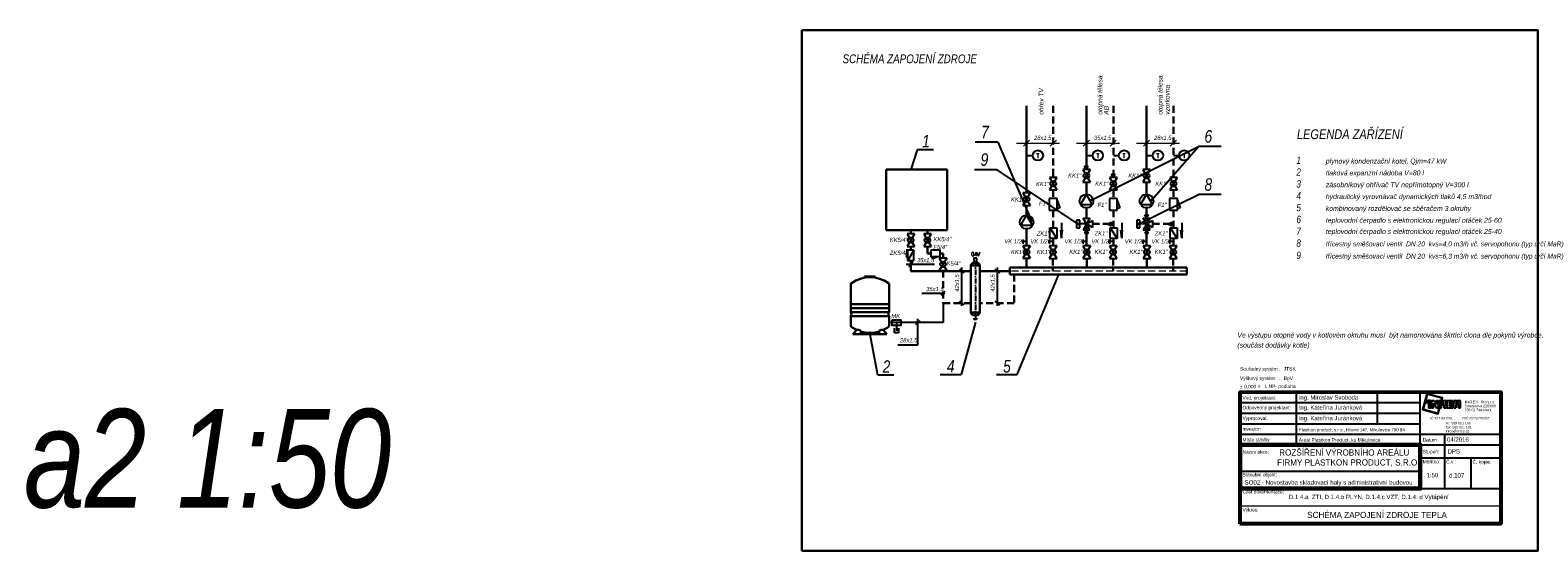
# Model space of a CAD drawing. Header units: millimetres. Extents: x 6435372 to 7248404, y 1559872 to 1886246.
# Tile 50 of 208: x 6677079 to 6720103, y 1755725 to 1770575. Entities that reach past the tile are written whole.
import ezdxf
from ezdxf.enums import TextEntityAlignment as Align

# ---------------------------------------------------------------- set-up
doc = ezdxf.new("R2010")
doc.units = ezdxf.units.MM
for name, pattern in [('ACAD_ISO04W100', [30, 24, -3, 0, -3]), ('CONTINUA', [0]), ('DASHEDX2', [1.5, 1, -0.5]), ('I-¬ERCHOVANµ', [250, 150, -50, 0, -50])]:
    doc.linetypes.add(name, pattern=pattern)
for name, color, linetype in [('IN_RAZITKO', 7, 'Continuous'), ('SCHEMA', 7, 'Continuous'), ('UT-popis', 7, 'Continuous'), ('UT-schema', 7, 'Continuous'), ('UT_popis', 7, 'Continuous')]:
    doc.layers.add(name, color=color, linetype=linetype)
doc.layers.add('plyn_popis', color=7, linetype='Continuous', lineweight=18)
doc.layers.add('UT_potrubí', color=10, linetype='Continuous', lineweight=30)
doc.styles.add('ari-rom-uni', font='arial.ttf')
doc.styles.add('ARIAL', font='arial.ttf')
doc.styles.add('INDRA', font='ariali.ttf')
doc.styles.add('ROMANS', font='ROMANS', dxfattribs={"height": 0.2})

# ---------------------------------------------------------------- blocks, each defined once
blk = doc.blocks.new('INREA RAZÍTKO')
at = {"layer": 'IN_RAZITKO'}
blk.add_hatch(color=256, dxfattribs=at).paths.add_polyline_path([(-3.869, 7.655), (-3.904, 7.527), (-3.878, 7.527), (-3.839, 7.673), (-4.74, 7.912), (-4.978, 7.018), (-4.08, 6.768), (-3.993, 7.115), (-4.019, 7.115), (-4.098, 6.799), (-4.947, 7.035), (-4.722, 7.882)])
h = blk.add_hatch(color=256, dxfattribs=at)
h.paths.add_polyline_path([(-4.687, 7.527), (-4.792, 7.527), (-4.792, 7.423), (-4.687, 7.423)])
h.paths.add_polyline_path([(-4.527, 7.526), (-4.642, 7.526), (-4.642, 7.115), (-4.527, 7.115)])
h.paths.add_polyline_path([(-4.317, 7.527), (-4.468, 7.527), (-4.468, 7.115), (-4.349, 7.115), (-4.349, 7.381), (-4.189, 7.115), (-4.07, 7.115), (-4.07, 7.527), (-4.189, 7.527), (-4.189, 7.315)])
h.paths.add_polyline_path([(-3.913, 7.527), (-4.023, 7.527), (-4.023, 7.115)])
h.paths.add_polyline_path([(-3.708, 7.527), (-3.877, 7.527), (-3.987, 7.115), (-3.894, 7.115), (-3.894, 7.277), (-3.757, 7.277), (-3.757, 7.115), (-3.638, 7.115), (-3.638, 7.257, 0.414214), (-3.708, 7.327, 0.414214), (-3.638, 7.397), (-3.638, 7.457, 0.414214)])
h.paths.add_polyline_path([(-3.757, 7.419), (-3.757, 7.362), (-3.894, 7.362), (-3.894, 7.419)], flags=16)
h.paths.add_polyline_path([(-3.253, 7.527), (-3.588, 7.527), (-3.588, 7.115), (-3.253, 7.115), (-3.253, 7.225), (-3.465, 7.225), (-3.465, 7.287), (-3.253, 7.287), (-3.253, 7.366), (-3.465, 7.366), (-3.465, 7.421), (-3.253, 7.421)])
h.paths.add_polyline_path([(-2.877, 7.527), (-3.131, 7.527, 0.414214), (-3.201, 7.457), (-3.201, 7.115), (-3.081, 7.115), (-3.081, 7.293), (-2.931, 7.293), (-2.931, 7.115), (-2.807, 7.115), (-2.807, 7.457, 0.414214)])
h.paths.add_polyline_path([(-2.931, 7.421), (-2.931, 7.362), (-3.081, 7.362), (-3.081, 7.421)], flags=16)
at = {"layer": 'IN_RAZITKO', "color": 7}
for p, q in [((-12.195, 8.005), (-12.195, 5.005)), ((-7.564, 8.005), (-7.564, 6.205)), ((-5.108, 2.651), (-5.108, 8.005)), ((-15.395, 7.405), (-5.108, 7.405)), ((-15.395, 6.805), (-5.108, 6.805)), ((-15.395, 6.205), (-5.108, 6.205)), ((-15.395, 5.605), (-5.108, 5.605)), ((-5.108, 5.605), (-0.505, 5.605)), ((-3.727, 5.605), (-3.727, 2.505)), ((-5.108, 5.005), (-0.505, 5.005)), ((-15.395, 3.505), (-5.108, 3.505)), ((-5.108, 4.255), (-0.505, 4.255)), ((-2.225, 4.258), (-2.225, 2.505))]:
    blk.add_line(p, q, dxfattribs=at)
at = {"layer": 'IN_RAZITKO'}
for p, q in [((-4.468, 7.527), (-4.317, 7.527)), ((-4.468, 7.527), (-4.468, 7.115)), ((-4.468, 7.115), (-4.349, 7.115)), ((-4.349, 7.115), (-4.349, 7.381)), ((-4.349, 7.381), (-4.189, 7.115)), ((-4.317, 7.527), (-4.189, 7.315)), ((-4.189, 7.315), (-4.189, 7.527)), ((-4.189, 7.527), (-4.07, 7.527)), ((-4.189, 7.115), (-4.07, 7.115)), ((-4.07, 7.115), (-4.07, 7.527)), ((-4.023, 7.115), (-4.023, 7.527)), ((-3.913, 7.527), (-4.023, 7.115)), ((-4.023, 7.527), (-3.913, 7.527)), ((-3.993, 7.115), (-4.019, 7.115)), ((-3.877, 7.527), (-3.987, 7.115)), ((-3.987, 7.115), (-3.894, 7.115)), ((-3.878, 7.527), (-3.904, 7.527)), ((-3.894, 7.362), (-3.894, 7.419)), ((-3.757, 7.419), (-3.894, 7.419)), ((-3.757, 7.362), (-3.894, 7.362)), ((-3.894, 7.115), (-3.894, 7.277)), ((-3.894, 7.277), (-3.757, 7.277)), ((-3.877, 7.527), (-3.708, 7.527)), ((-3.757, 7.362), (-3.757, 7.419)), ((-3.757, 7.277), (-3.757, 7.115)), ((-3.757, 7.115), (-3.638, 7.115)), ((-3.638, 7.397), (-3.638, 7.457)), ((-3.638, 7.257), (-3.638, 7.115)), ((-3.588, 7.527), (-3.588, 7.115)), ((-3.588, 7.527), (-3.253, 7.527)), ((-3.588, 7.115), (-3.253, 7.115)), ((-3.253, 7.421), (-3.465, 7.421)), ((-3.465, 7.421), (-3.465, 7.366)), ((-3.253, 7.366), (-3.465, 7.366)), ((-3.253, 7.287), (-3.465, 7.287)), ((-3.465, 7.287), (-3.465, 7.225)), ((-3.465, 7.225), (-3.253, 7.225)), ((-3.253, 7.527), (-3.253, 7.421)), ((-3.253, 7.421), (-3.253, 7.527)), ((-3.253, 7.366), (-3.253, 7.287)), ((-3.253, 7.225), (-3.253, 7.115)), ((-3.201, 7.115), (-3.201, 7.457)), ((-3.201, 7.115), (-3.081, 7.115)), ((-3.131, 7.527), (-2.877, 7.527)), ((-2.931, 7.421), (-3.081, 7.421)), ((-3.081, 7.421), (-3.081, 7.362)), ((-3.081, 7.362), (-2.931, 7.362)), ((-2.931, 7.293), (-3.081, 7.293)), ((-3.081, 7.293), (-3.081, 7.115)), ((-2.931, 7.362), (-2.931, 7.421)), ((-2.931, 7.115), (-2.931, 7.293)), ((-2.931, 7.115), (-2.807, 7.115)), ((-2.807, 7.115), (-2.807, 7.457)), ((-5.108, 2.505), (-0.505, 2.505))]:
    blk.add_line(p, q, dxfattribs=at)
at = {"layer": 'IN_RAZITKO', "lineweight": 50}
for points in [[(-15.4, 0.5), (-0.5, 0.5), (-0.5, 8.01), (-15.4, 8.01)], [(-15.395, 0.505), (-0.505, 0.505), (-0.505, 8.005), (-15.395, 8.005)]]:
    blk.add_lwpolyline(points, close=True, dxfattribs=at)
at = {"layer": 'IN_RAZITKO'}
for points in [[(-3.878, 7.527), (-3.839, 7.673), (-4.74, 7.912), (-4.978, 7.018), (-4.08, 6.768), (-3.993, 7.115)], [(-3.904, 7.527), (-3.869, 7.655), (-4.722, 7.882), (-4.947, 7.035), (-4.098, 6.799), (-4.019, 7.115)]]:
    blk.add_lwpolyline(points, dxfattribs=at)
for points in [[(-4.792, 7.423), (-4.687, 7.423), (-4.687, 7.527), (-4.792, 7.527)], [(-4.642, 7.115), (-4.527, 7.115), (-4.527, 7.526), (-4.642, 7.526)]]:
    blk.add_lwpolyline(points, close=True, dxfattribs=at)
at = {"layer": 'IN_RAZITKO', "lineweight": 60}
blk.add_lwpolyline([(-15.395, 2.505), (-5.108, 2.505), (-5.108, 5.005), (-15.395, 5.005)], close=True, dxfattribs=at)
at = {"layer": 'IN_RAZITKO', "const_width": 0.075}
blk.add_lwpolyline([(-15.395, 0.505), (-0.505, 0.505), (-0.505, 1.505), (-15.395, 1.505)], close=True, dxfattribs=at)
at = {"layer": 'IN_RAZITKO'}
for centre, start, end in [((-3.708, 7.457), 0, 90), ((-3.708, 7.397), 270, 360), ((-3.708, 7.257), 360, 90), ((-3.131, 7.457), 90, 180), ((-2.877, 7.457), 0, 90)]:
    blk.add_arc(centre, 0.07, start, end, dxfattribs=at)
at = {"layer": 'IN_RAZITKO', "style": 'ARIAL'}
for s, p in [('Souřadný systém :', (-15.4, 9.432)), ('Výškový systém   :', (-15.4, 8.901)), ('± 0,000 =', (-15.4, 8.423))]:
    blk.add_text(s, height=0.2, dxfattribs=at).set_placement(p, align=Align.TOP_LEFT)
at = {"layer": 'IN_RAZITKO', "color": 3, "style": 'ARIAL'}
for s, p in [('JTSK', (-12.9, 9.432)), ('BpV', (-12.9, 8.901))]:
    blk.add_text(s, height=0.2, dxfattribs=at).set_placement(p, align=Align.TOP_LEFT)
at = {"layer": 'IN_RAZITKO', "color": 7, "style": 'ari-rom-uni', "width": 0.9}
for s, p in [('Ved. projektant:', (-15.255, 7.584)), ('Odpovědný projektant:', (-15.255, 7.022)), ('Vypracoval:', (-15.255, 6.422)), ('Investor:', (-15.255, 5.801)), ('Místo stavby:', (-15.255, 5.193)), ('Datum:', (-4.968, 5.182)), ('Název akce:', (-15.255, 4.497)), ('Stupeň:', (-4.968, 4.509)), ('Měřítko:', (-4.968, 3.94)), ('Č.v.:', (-3.627, 3.94)), ('Č. kopie:', (-2.125, 3.927)), ('Stavební objekt:', (-15.255, 3.197)), ('Část dokumentace:', (-15.255, 2.225)), ('Výkres:', (-15.255, 1.196))]:
    blk.add_text(s, height=0.2, dxfattribs=at).set_placement(p)
at = {"layer": 'IN_RAZITKO', "style": 'ari-rom-uni'}
for s, p in [('Smetanova 2263/66', (-2.575, 7.103)), ('785 01 Šternberk', (-2.575, 6.877)), ('                 Pro s.r.o.', (-2.575, 7.329)), ('IČ 267 83 355           DIČ CZ26783355', (-4.556, 6.404)), ('tel: 585 001 160', (-3.657, 6.122)), ('fax: 585 001 161', (-3.657, 5.896)), ('inrea@inrea.cz', (-3.657, 5.67))]:
    blk.add_text(s, height=0.1425, dxfattribs=at).set_placement(p, align=Align.BOTTOM_LEFT)
at = {"layer": 'IN_RAZITKO', "style": 'ari-rom-uni', "width": 1.3}
blk.add_text('INREA', height=0.1425, dxfattribs=at).set_placement((-2.575, 7.331), align=Align.BOTTOM_LEFT)
at = {"layer": 'IN_RAZITKO', "color": 3, "style": 'ARIAL'}
blk.add_attdef('NULA', (-14.012, 8.227), '', height=0.2, dxfattribs=at)
at = {"layer": 'IN_RAZITKO', "style": 'ari-rom-uni', "width": 0.9, "flags": 12}
for tag, p, height in [('VEDOUCÍ-PROJEKTANT', (-12.053, 7.553), 0.25), ('ODPOVĚDNÝ-PROJEKTANT', (-12.053, 6.964), 0.25), ('VYPRACOVAL', (-12.053, 6.363), 0.25), ('INVESTOR', (-12.053, 5.774), 0.2), ('MÍSTO', (-12.053, 5.149), 0.25), ('DATUM', (-3.585, 5.185), 0.25), ('STUPEŇ', (-3.556, 4.468), 0.25)]:
    blk.add_attdef(tag, p, '', height=height, dxfattribs=at)
at = {"layer": 'IN_RAZITKO', "style": 'ari-rom-uni', "flags": 12}
for tag, height, width, p in [('NÁZEV-1', 0.35, 0.95, (-10.252, 4.438)), ('NÁZEV-2', 0.35, 0.95, (-10.252, 3.876)), ('MĚŘ', 0.25, 0.9, (-4.422, 3.031)), ('ČV', 0.25, 0.9, (-3.034, 3.031)), ('VÝKRES', 0.35, 0.95, (-10.299, 0.801))]:
    blk.add_attdef(tag, text='', height=height, dxfattribs=dict(at, width=width)).set_placement(p, align=Align.CENTER)
at = {"layer": 'IN_RAZITKO', "style": 'ari-rom-uni'}
for tag, p in [('OBJEKT', (-11.248, 2.85)), ('DOKUMENTACE', (-11.26, 1.842))]:
    blk.add_attdef(tag, p, '', height=0.25, dxfattribs=at)

msp = doc.modelspace()

# ---------------------------------------------------------------- hatches: boundary and pattern name
at = {"layer": 'UT-schema', "linetype": 'ACAD_ISO04W100', "ltscale": 200}
for points in [[(6707321.6, 1764876.7), (6707222.9, 1765046.7), (6707123.4, 1764876.7)], [(6709037.8, 1764876.7), (6708939.1, 1765046.7), (6708839.6, 1764876.7)]]:
    msp.add_hatch(color=7, dxfattribs=at).paths.add_polyline_path(points)

# ---------------------------------------------------------------- linework, layer by layer
at = {"ltscale": 400}
for p, q in [((6702395.2, 1767165.3), (6702213.7, 1766602.3, 0)), ((6702854.4, 1767165.3), (6702395.2, 1767165.3)), ((6701268.2, 1760737.5), (6701043.2, 1761943.1)), ((6701727.4, 1760737.5), (6701268.2, 1760737.5)), ((6703051.4, 1760749.7), (6703644.3, 1760749.7)), ((6704653.5, 1760749.7), (6705246.4, 1760749.7))]:
    msp.add_line(p, q, dxfattribs=at)
at = {"layer": 'UT-popis', "ltscale": 400}
for p, q in [((6704689.2, 1767380.7), (6705652.7, 1765140.2)), ((6707371.9, 1765739), (6710418.1, 1767259.3)), ((6709089.6, 1765736.4), (6710418.1, 1767259.3)), ((6706982.8, 1765044.4), (6704672.4, 1766596)), ((6708699, 1765044.4), (6710418.1, 1765884.2))]:
    msp.add_line(p, q, dxfattribs=at)
at = {"layer": 'UT-schema', "lineweight": 30, "ltscale": 200}
for p, q in [((6705512.7, 1768415.3), (6705512.7, 1765930.6)), ((6707220.2, 1768415.3), (6707220.2, 1766600.8)), ((6708936.4, 1768415.3), (6708936.4, 1766600.8)), ((6701503.6, 1766602.3, 0), (6701503.6, 1764869.5, 0)), ((6701503.6, 1766602.3, 0), (6703247.8, 1766602.3, 0)), ((6703247.8, 1766602.3, 0), (6703247.8, 1764869.5, 0)), ((6707220.2, 1766243.9), (6707220.2, 1765897.2)), ((6708936.4, 1766243.9), (6708936.4, 1765897.2)), ((6705512.7, 1765573.7), (6705512.7, 1765298.5)), ((6707222.9, 1765504.1), (6707222.9, 1765216.8)), ((6708939.1, 1765504.1), (6708939.1, 1765216.8)), ((6701503.6, 1764869.5, 0), (6703247.8, 1764869.5, 0)), ((6702208.3, 1764869.5), (6702208.3, 1764763.6)), ((6705512.7, 1764905.3), (6705512.7, 1764424.4)), ((6707222.9, 1764874.3), (6707222.9, 1764424)), ((6708939.1, 1764874.3), (6708939.1, 1764424)), ((6702208.3, 1764406.8), (6702208.3, 1764301.8)), ((6702208.3, 1764004.4), (6702208.3, 1763698.9)), ((6705512.7, 1764067.5), (6705512.7, 1763802.5)), ((6707228.9, 1764067.1), (6707228.9, 1763802.5)), ((6708945.2, 1764067.1), (6708945.2, 1763802.5)), ((6702208.3, 1763698.9), (6703924.7, 1763698.9)), ((6703924.7, 1763861), (6703924.7, 1763188.1)), ((6704177, 1763858.2), (6703924.7, 1763858.2)), ((6704050.8, 1763976.2), (6704050.8, 1763944.5)), ((6704177, 1763861.3), (6704177, 1763188.1)), ((6705035.1, 1763698.9), (6704177, 1763698.9)), ((6710084.7, 1763802.5), (6705035.1, 1763802.5)), ((6705035.1, 1763802.5), (6705035.1, 1763698.9)), ((6705035.1, 1763606.6), (6705035.1, 1763698.9)), ((6710084.7, 1763606.6), (6705035.1, 1763606.6)), ((6710084.7, 1763802.5), (6710084.7, 1763698.9)), ((6710084.7, 1763606.6), (6710084.7, 1763698.9)), ((6700495.6, 1763313), (6700495.6, 1762529.6)), ((6700890.5, 1763515), (6700890.5, 1763546.3)), ((6700890.5, 1763546.3), (6701196.3, 1763546.3)), ((6701196.3, 1763515.5), (6701196.3, 1763546.3)), ((6701593.5, 1763313), (6701593.5, 1762529.6)), ((6703924.7, 1763188.1), (6703924.7, 1762518.1)), ((6704177, 1763188.1), (6704177, 1762518.1)), ((6700493.2, 1762757.6), (6701593.5, 1762757.6)), ((6700493.2, 1762643.6), (6701593.5, 1762643.6)), ((6700493.2, 1762529.6), (6701593.5, 1762529.6)), ((6700493.2, 1762415.6), (6701593.5, 1762415.6)), ((6700495.6, 1762415.6), (6700495.6, 1762158.3)), ((6701593.5, 1762415.6), (6701593.5, 1762158.3)), ((6704177, 1762518.1), (6703924.7, 1762518.1)), ((6700659.6, 1762013.9), (6700558.3, 1761902.2)), ((6701528.5, 1761902.2), (6700558.3, 1761902.2)), ((6700781.9, 1761952.1), (6700760.1, 1761902.2)), ((6701304.8, 1761952.1), (6701326.7, 1761902.2)), ((6701427.1, 1762013.9), (6701528.5, 1761902.2))]:
    msp.add_line(p, q, dxfattribs=at)
at = {"layer": 'UT-schema', "linetype": 'DASHEDX2', "lineweight": 30, "ltscale": 200}
for p, q in [((6706273.6, 1768415.3), (6706273.6, 1766374.8)), ((6707989.8, 1768415.3), (6707989.8, 1766669.7)), ((6709706, 1768415.3), (6709706, 1766669.7)), ((6707989.8, 1766590.3), (6707989.8, 1766374.8)), ((6709706, 1766590.3), (6709706, 1766374.8)), ((6706273.6, 1766017.9), (6706273.6, 1765772.7)), ((6707989.8, 1766017.9), (6707989.8, 1765772.7)), ((6709706, 1766017.9), (6709706, 1765772.7)), ((6706273.6, 1765437.9), (6706273.6, 1764935.6)), ((6706273.6, 1765437.9), (6706273.6, 1764935.6)), ((6707989.8, 1765437.9), (6707989.8, 1764935.6)), ((6709706, 1765437.9), (6709706, 1764935.6)), ((6702684.8, 1764869.5, 0), (6702684.8, 1764763.5, 0)), ((6707393.2, 1765046.6), (6707989.8, 1765046.6)), ((6709109.4, 1765046.6), (6709706, 1765046.6)), ((6706273.6, 1764631.1), (6706273.6, 1764424)), ((6706273.6, 1764520.6), (6706273.6, 1764424)), ((6707989.8, 1764631.1), (6707989.8, 1764424)), ((6709706, 1764631.1), (6709706, 1764424)), ((6702684.8, 1764406.6, 0), (6702684.8, 1764209.7, 0)), ((6702684.8, 1764209.7, 0), (6702777.5, 1764209.7, 0)), ((6703051, 1764209.7, 0), (6703128.3, 1764209.7, 0)), ((6703128.3, 1764209.7), (6703128.3, 1764075.1)), ((6706264, 1764067.1), (6706264, 1763698.9)), ((6707980.2, 1764067.1), (6707980.2, 1763698.9)), ((6709696.4, 1764067.1), (6709696.4, 1763698.9)), ((6703128.3, 1763718.3), (6703128.3, 1762791.3)), ((6705157.1, 1763606.6), (6705157.1, 1762791.3)), ((6703128.3, 1762791.3), (6703924.7, 1762791.3)), ((6705157.1, 1762791.3), (6704177, 1762791.3))]:
    msp.add_line(p, q, dxfattribs=at)
at = {"layer": 'UT-schema', "color": 7}
for p, q in [((6704689.2, 1767380.7), (6704046.1, 1767380.7)), ((6711061.2, 1767259.3), (6710418.1, 1767259.3)), ((6704672.4, 1766596), (6704029.3, 1766596)), ((6705689.1, 1766992.9), (6705512.7, 1766992.9)), ((6707167.2, 1766693.8), (6707273.2, 1766693.9)), ((6707167.2, 1766693.8), (6707273.2, 1766693.9)), ((6707220.2, 1766600.8), (6707167.2, 1766693.8)), ((6707220.2, 1766600.8), (6707273.2, 1766693.9)), ((6707399.3, 1766992.9), (6707222.9, 1766992.9)), ((6708147.1, 1766992.9), (6707989.8, 1766992.9)), ((6709115.5, 1766992.9), (6708939.1, 1766992.9)), ((6709863.3, 1766992.9), (6709706, 1766992.9)), ((6707936.8, 1766467.9), (6708042.8, 1766467.9)), ((6707989.8, 1766374.8), (6707936.8, 1766467.9)), ((6707936.8, 1766467.9), (6708042.8, 1766467.9)), ((6707989.8, 1766374.8), (6708042.8, 1766467.9)), ((6706384.1, 1765772.7), (6706161.9, 1765772.7)), ((6706161.9, 1765772.7), (6706161.9, 1765437.9)), ((6706384.1, 1765437.9), (6706384.1, 1765772.7)), ((6706384.1, 1765713.8), (6706461.7, 1765510.2)), ((6707221.2, 1765895.3), (6707050.3, 1765598.4)), ((6707387.7, 1765598.4), (6707221.2, 1765895.3)), ((6708100.3, 1765772.7), (6707878.2, 1765772.7)), ((6707878.2, 1765772.7), (6707878.2, 1765437.9)), ((6708100.3, 1765437.9), (6708100.3, 1765772.7)), ((6708100.3, 1765713.8), (6708177.9, 1765510.2)), ((6708937.5, 1765895.3), (6708766.5, 1765598.4)), ((6709103.9, 1765598.4), (6708937.5, 1765895.3)), ((6709594.4, 1765772.7), (6709594.4, 1765437.9)), ((6709816.5, 1765772.7), (6709594.4, 1765772.7)), ((6709816.5, 1765437.9), (6709816.5, 1765772.7)), ((6709816.5, 1765713.8), (6709894.2, 1765510.2)), ((6711061.2, 1765884.2), (6710418.1, 1765884.2)), ((6705345.4, 1764999.7), (6705511.8, 1765296.6)), ((6705511.8, 1765296.6), (6705682.8, 1764999.7)), ((6706161.9, 1765437.9), (6706384.1, 1765437.9)), ((6706461.7, 1765510.2), (6706384.1, 1765480.7)), ((6707050.3, 1765598.4), (6707387.7, 1765598.4)), ((6707878.2, 1765437.9), (6708100.3, 1765437.9)), ((6708177.9, 1765510.2), (6708100.3, 1765480.7)), ((6708766.5, 1765598.4), (6709103.9, 1765598.4)), ((6708887.6, 1765307.3), (6708993.6, 1765307.3)), ((6708940.6, 1765214.3), (6708887.6, 1765307.3)), ((6708887.6, 1765307.3), (6708993.6, 1765307.3)), ((6708940.6, 1765214.3), (6708993.6, 1765307.3)), ((6709594.4, 1765437.9), (6709816.5, 1765437.9)), ((6709894.2, 1765510.2), (6709816.5, 1765480.7)), ((6705682.8, 1764999.7), (6705345.4, 1764999.7)), ((6706178.7, 1764631.1), (6706178.7, 1764935.6)), ((6706178.7, 1764935.6), (6706380.7, 1764935.6)), ((6706179.1, 1764935.9), (6706380.3, 1764631.3)), ((6706380.7, 1764935.6), (6706380.7, 1764631.1)), ((6707029.4, 1765157.7), (6706939.4, 1765157.7)), ((6706939.4, 1765157.7), (6706939.4, 1764935.2)), ((6706939.4, 1764935.2), (6707029.4, 1764935.2)), ((6707222.4, 1765046.6), (6707029.2, 1765046.6)), ((6707029.4, 1764935.2), (6707029.4, 1765157.7)), ((6707123.4, 1765216.8), (6707321.6, 1765216.8)), ((6707222.9, 1765046.7), (6707123.4, 1765216.8)), ((6707222.9, 1765046.7), (6707123.4, 1764876.7)), ((6707123.4, 1764876.7), (6707321.6, 1764876.7)), ((6707222.9, 1764874.3), (6707169.9, 1764781.2)), ((6707222.7, 1765047), (6707222.7, 1765047.1)), ((6707321.6, 1765216.8), (6707222.9, 1765046.7)), ((6707321.6, 1764876.7), (6707222.9, 1765046.7)), ((6707222.9, 1764874.3), (6707275.9, 1764781.2)), ((6707223.1, 1765046.7), (6707393.2, 1765146.2)), ((6707393.2, 1764948), (6707223.1, 1765046.7)), ((6707393.2, 1765146.2), (6707393.2, 1764948)), ((6707844.1, 1765045.9), (6707937.1, 1765098.9)), ((6707844.1, 1765045.9), (6707937.1, 1764992.9)), ((6707894.9, 1764631.1), (6707894.9, 1764935.6)), ((6707894.9, 1764935.6), (6708096.9, 1764935.6)), ((6707895.3, 1764935.9), (6708096.5, 1764631.3)), ((6707937.1, 1764992.9), (6707937.1, 1765098.9)), ((6708096.9, 1764935.6), (6708096.9, 1764631.1)), ((6708745.6, 1765157.7), (6708655.6, 1765157.7)), ((6708655.6, 1765157.7), (6708655.6, 1764935.2)), ((6708655.6, 1764935.2), (6708745.6, 1764935.2)), ((6708938.7, 1765046.6), (6708745.5, 1765046.6)), ((6708745.6, 1764935.2), (6708745.6, 1765157.7)), ((6708839.6, 1765216.8), (6709037.8, 1765216.8)), ((6708939.1, 1765046.7), (6708839.6, 1765216.8)), ((6708939.1, 1765046.7), (6708839.6, 1764876.7)), ((6708839.6, 1764876.7), (6709037.8, 1764876.7)), ((6708939.1, 1764874.3), (6708886.1, 1764781.2)), ((6708939, 1765047), (6708938.9, 1765047.1)), ((6709037.8, 1765216.8), (6708939.1, 1765046.7)), ((6709037.8, 1764876.7), (6708939.1, 1765046.7)), ((6708939.1, 1764874.3), (6708992.1, 1764781.2)), ((6708939.3, 1765046.7), (6709109.4, 1765146.2)), ((6709109.4, 1764948), (6708939.3, 1765046.7)), ((6709109.4, 1765146.2), (6709109.4, 1764948)), ((6709560.3, 1765045.9), (6709653.3, 1765098.9)), ((6709560.3, 1765045.9), (6709653.3, 1764992.9)), ((6709611.1, 1764631.1), (6709611.1, 1764935.6)), ((6709611.1, 1764935.6), (6709813.2, 1764935.6)), ((6709611.5, 1764935.9), (6709812.8, 1764631.3)), ((6709653.3, 1764992.9), (6709653.3, 1765098.9)), ((6709813.2, 1764935.6), (6709813.2, 1764631.1)), ((6706380.7, 1764631.1), (6706178.7, 1764631.1)), ((6707169.9, 1764781.2), (6707275.9, 1764781.2)), ((6708096.9, 1764631.1), (6707894.9, 1764631.1)), ((6708886.1, 1764781.2), (6708992.1, 1764781.2)), ((6709813.2, 1764631.1), (6709611.1, 1764631.1)), ((6702074.2, 1763901.2), (6702888.7, 1763901.2)), ((6702152, 1763837.6), (6702264.7, 1763964.8)), ((6703731.1, 1763642.5), (6703603.9, 1763755.2)), ((6703667.5, 1762713.4), (6703667.5, 1763807.9)), ((6704747.1, 1763642.5), (6704619.8, 1763755.2)), ((6704683.5, 1762713.4), (6704683.5, 1763807.9)), ((6703071.9, 1763013.5), (6703184.6, 1763140.7)), ((6702522.5, 1763077.1), (6703178, 1763077.1)), ((6703731.1, 1762735), (6703603.9, 1762847.7)), ((6704747.1, 1762735), (6704619.8, 1762847.7)), ((6702349.9, 1762178.1), (6702477.1, 1762290.8)), ((6702413.5, 1761600.1), (6702413.5, 1762343.6)), ((6701835.9, 1761600.1), (6702413.5, 1761600.1))]:
    msp.add_line(p, q, dxfattribs=at)
at = {"layer": 'UT-schema', "ltscale": 400}
for p, q in [((6707113.6, 1766600.8), (6707326.8, 1766243.9)), ((6707326.8, 1766600.8), (6707113.6, 1766243.9)), ((6708829.8, 1766600.8), (6709043, 1766243.9)), ((6709043, 1766600.8), (6708829.8, 1766243.9)), ((6706166.5, 1766374.8), (6706379.7, 1766017.9)), ((6706379.7, 1766374.8), (6706166.5, 1766017.9)), ((6707882.8, 1766374.8), (6708096, 1766017.9)), ((6708096, 1766374.8), (6707882.8, 1766017.9)), ((6709599, 1766374.8), (6709812.2, 1766017.9)), ((6709812.2, 1766374.8), (6709599, 1766017.9)), ((6705406.1, 1765930.6), (6705619.3, 1765573.7)), ((6705619.3, 1765930.6), (6705406.1, 1765573.7)), ((6702101.7, 1764763.6, 0), (6702314.9, 1764406.8, 0)), ((6702314.9, 1764763.6, 0), (6702101.7, 1764406.8, 0)), ((6702576.8, 1764763.5, 0), (6702790, 1764406.6, 0)), ((6702790, 1764763.5, 0), (6702576.8, 1764406.6, 0)), ((6705406.5, 1764424.4), (6705619.7, 1764067.5)), ((6705619.7, 1764424.4), (6705406.5, 1764067.5)), ((6706159.4, 1764424), (6706372.6, 1764067.1)), ((6706372.6, 1764424), (6706159.4, 1764067.1)), ((6707122.8, 1764424), (6707336, 1764067.1)), ((6707336, 1764424), (6707122.8, 1764067.1)), ((6707875.7, 1764424), (6708088.8, 1764067.1)), ((6708088.8, 1764424), (6707875.7, 1764067.1)), ((6708839, 1764424), (6709052.2, 1764067.1)), ((6709052.2, 1764424), (6708839, 1764067.1)), ((6709591.9, 1764424), (6709805.1, 1764067.1)), ((6709805.1, 1764424), (6709591.9, 1764067.1)), ((6703021.7, 1764075.1, 0), (6703234.8, 1763718.3, 0)), ((6703234.8, 1764075.1, 0), (6703021.7, 1763718.3, 0))]:
    msp.add_line(p, q, dxfattribs=at)
at = {"layer": 'UT-schema'}
for p, q in [((6707326.8, 1766600.8), (6707113.6, 1766600.8)), ((6709043, 1766600.8), (6708829.8, 1766600.8)), ((6706379.7, 1766374.8), (6706166.5, 1766374.8)), ((6707113.6, 1766243.9), (6707326.8, 1766243.9)), ((6708096, 1766374.8), (6707882.8, 1766374.8)), ((6708829.8, 1766243.9), (6709043, 1766243.9)), ((6709812.2, 1766374.8), (6709599, 1766374.8)), ((6705619.3, 1765930.6), (6705406.1, 1765930.6)), ((6706166.5, 1766017.9), (6706379.7, 1766017.9)), ((6707882.8, 1766017.9), (6708096, 1766017.9)), ((6709599, 1766017.9), (6709812.2, 1766017.9)), ((6705406.1, 1765573.7), (6705619.3, 1765573.7)), ((6706510.5, 1764644.3), (6706487, 1764867.2)), ((6706510.5, 1765075.3), (6706510.5, 1764644.3)), ((6706510.5, 1764644.3), (6706533.9, 1764867.2)), ((6708226.7, 1764644.3), (6708203.3, 1764867.2)), ((6708226.7, 1765075.3), (6708226.7, 1764644.3)), ((6708226.7, 1764644.3), (6708250.2, 1764867.2)), ((6709942.9, 1764644.3), (6709919.5, 1764867.2)), ((6709942.9, 1765075.3), (6709942.9, 1764644.3)), ((6709942.9, 1764644.3), (6709966.4, 1764867.2)), ((6702314.9, 1764763.6, 0), (6702101.7, 1764763.6, 0)), ((6702790, 1764763.5, 0), (6702576.8, 1764763.5, 0)), ((6705439.3, 1764572.5), (6705396.8, 1764572.5)), ((6705396.8, 1764572.5), (6705396.8, 1764512.5)), ((6705396.8, 1764512.5), (6705439.3, 1764512.5)), ((6705619.7, 1764424.4), (6705406.5, 1764424.4)), ((6705513.8, 1764544.7), (6705431.9, 1764544.7)), ((6706190.6, 1764572.5), (6706148.1, 1764572.5)), ((6706148.1, 1764572.5), (6706148.1, 1764512.5)), ((6706148.1, 1764512.5), (6706190.6, 1764512.5)), ((6706372.6, 1764424), (6706159.4, 1764424)), ((6706265.1, 1764544.7), (6706183.2, 1764544.7)), ((6707147.4, 1764572.5), (6707105, 1764572.5)), ((6707105, 1764572.5), (6707105, 1764512.5)), ((6707105, 1764512.5), (6707147.4, 1764512.5)), ((6707336, 1764424), (6707122.8, 1764424)), ((6707221.9, 1764544.7), (6707140.1, 1764544.7)), ((6707906.8, 1764572.5), (6707864.3, 1764572.5)), ((6707864.3, 1764572.5), (6707864.3, 1764512.5)), ((6707864.3, 1764512.5), (6707906.8, 1764512.5)), ((6708088.8, 1764424), (6707875.7, 1764424)), ((6707981.3, 1764544.7), (6707899.4, 1764544.7)), ((6708863.7, 1764572.5), (6708821.2, 1764572.5)), ((6708821.2, 1764572.5), (6708821.2, 1764512.5)), ((6708821.2, 1764512.5), (6708863.7, 1764512.5)), ((6709052.2, 1764424), (6708839, 1764424)), ((6708938.2, 1764544.7), (6708856.3, 1764544.7)), ((6709623, 1764572.5), (6709580.6, 1764572.5)), ((6709580.6, 1764572.5), (6709580.6, 1764512.5)), ((6709580.6, 1764512.5), (6709623, 1764512.5)), ((6709805.1, 1764424), (6709591.9, 1764424)), ((6709697.5, 1764544.7), (6709615.7, 1764544.7)), ((6702101.7, 1764406.8, 0), (6702314.9, 1764406.8, 0)), ((6702119.5, 1764301.8, 0), (6702119.5, 1764004.4, 0)), ((6702297.1, 1764301.8, 0), (6702119.5, 1764301.8, 0)), ((6702119.5, 1764004.4, 0), (6702297.1, 1764004.4, 0)), ((6702296.8, 1764302.1, 0), (6702119.8, 1764004.5, 0)), ((6702297.1, 1764004.4, 0), (6702297.1, 1764301.8, 0)), ((6702576.8, 1764406.6, 0), (6702790, 1764406.6, 0)), ((6702836.6, 1764055.6, 0), (6702812.5, 1764119, 0)), ((6703002.9, 1764119, 0), (6702836.6, 1764055.6, 0)), ((6703234.8, 1764075.1, 0), (6703021.7, 1764075.1, 0)), ((6704074.7, 1764073.3), (6704074.7, 1764094.8)), ((6705406.5, 1764067.5), (6705619.7, 1764067.5)), ((6706159.4, 1764067.1), (6706372.6, 1764067.1)), ((6707122.8, 1764067.1), (6707336, 1764067.1)), ((6707875.7, 1764067.1), (6708088.8, 1764067.1)), ((6708839, 1764067.1), (6709052.2, 1764067.1)), ((6709591.9, 1764067.1), (6709805.1, 1764067.1)), ((6703021.7, 1763718.3, 0), (6703234.8, 1763718.3, 0)), ((6703128.3, 1762791.3), (6703128.3, 1762234.5)), ((6704016.7, 1762318.5), (6704016.7, 1762363.1)), ((6704079.9, 1762318.5), (6704016.7, 1762318.5)), ((6704050.6, 1762441.6), (6704050.6, 1762355.4)), ((6704079.9, 1762363.1), (6704079.9, 1762318.5)), ((6703128.3, 1762234.5), (6701593.5, 1762234.5)), ((6701745.1, 1761937.7), (6701745.1, 1762077.4)), ((6701855, 1761937.7), (6701745.1, 1761937.7)), ((6701800, 1762234.5), (6701800, 1762001.8)), ((6701855, 1762077.4), (6701855, 1761937.7))]:
    msp.add_line(p, q, dxfattribs=at)
at = {"layer": 'UT-schema', "lineweight": 20, "ltscale": 200}
for p, q in [((6702084.3, 1764088.1, 0), (6702072.3, 1764221.8, 0)), ((6702084.3, 1764328.1, 0), (6702084.3, 1764088.1, 0)), ((6702084.3, 1764088.1, 0), (6702096.2, 1764221.8, 0))]:
    msp.add_line(p, q, dxfattribs=at)
at = {"layer": 'UT-schema', "color": 7, "linetype": 'I-¬ERCHOVANµ'}
msp.add_line((6704050.8, 1763996.9), (6704050.8, 1762248.9), dxfattribs=at)
at = {"layer": 'UT-schema', "linetype": 'DASHEDX2', "lineweight": 18, "ltscale": 200}
msp.add_line((6710084.7, 1763698.9), (6705035.1, 1763698.9), dxfattribs=at)
at = {"layer": 'UT-schema', "elevation": 0}
msp.add_lwpolyline([(6702777.5, 1764300.4), (6702777.5, 1764119), (6703051, 1764119), (6703051, 1764300.4)], close=True, dxfattribs=at)
at = {"layer": 'UT-schema'}
for points in [[(6704090.2, 1764073.3), (6704011.5, 1764073.3), (6704011.5, 1763976.2), (6704090.2, 1763976.2)], [(6701678.5, 1762316.6), (6701921.6, 1762316.6), (6701921.6, 1762152.4), (6701678.5, 1762152.4)]]:
    msp.add_lwpolyline(points, close=True, dxfattribs=at)
at = {"layer": 'UT-schema', "color": 7}
for centre, radius in [((6705836.2, 1767001.3), 147.3), ((6707546.4, 1767001.3), 147.3), ((6708294.1, 1767001.3), 147.3), ((6709262.6, 1767001.3), 147.3), ((6710010.3, 1767001.3), 147.3), ((6707220.4, 1765700.7), 196.6), ((6707371.9, 1765739), 14.3), ((6708936.6, 1765700.7), 196.6), ((6709089.6, 1765736.4), 14.3), ((6705512.7, 1765101.9), 196.6), ((6705667, 1765140.2), 14.3), ((6706982.8, 1765044.4), 14.3), ((6708699, 1765044.4), 14.3)]:
    msp.add_circle(centre, radius, dxfattribs=at)
at = {"layer": 'UT-schema'}
for centre in [(6706273.1, 1766196), (6707220.2, 1766422), (6707989.4, 1766196), (6708936.4, 1766422), (6709705.6, 1766196), (6705512.7, 1765751.9), (6702208.3, 1764584.9, 0), (6702683.4, 1764584.7, 0), (6705513.1, 1764245.6), (6706266, 1764245.2), (6707229.4, 1764245.2), (6707982.2, 1764245.2), (6708945.6, 1764245.2), (6709698.5, 1764245.2), (6703128.3, 1763896.4, 0)]:
    msp.add_circle(centre, 80, dxfattribs=at)
at = {"layer": 'UT-schema', "lineweight": 30, "ltscale": 200}
msp.add_circle((6701043.2, 1761943.1), 9.98, dxfattribs=at)
for centre, radius, start, end in [((6703988.5, 1763861), 63.8, 124.10104, 180), ((6704051.1, 1763771.4), 173.1, 55.69087, 124.60904), ((6704113.1, 1763861.3), 63.8, 0, 56.19421), ((6700553.4, 1763313), 57.8, 125.55344, 180), ((6701044.6, 1762625.8), 902.5, 54.44656, 125.55344), ((6701535.8, 1763313), 57.8, 0, 54.44656), ((6700433.8, 1762472.6), 82.3, 316.17604, 43.82396), ((6701652.9, 1762472.6), 82.3, 136.17604, 223.82396), ((6703988.5, 1762525), 63.8, 180, 235.89896), ((6704051.1, 1762614.7), 173.1, 235.39096, 304.30913), ((6704113.1, 1762524.7), 63.8, 303.80579, 0), ((6700553.4, 1762158.3), 57.8, 180, 234.44656), ((6701044.6, 1762845.6), 902.5, 234.44656, 245.61703), ((6700693.4, 1761983.3), 45.6, 96.65876, 137.78934), ((6700700.9, 1761919.3), 110.1, 52.50252, 96.65876), ((6700740.1, 1761970.4), 45.6, 336.37727, 52.50252), ((6701044.6, 1762845.6), 902.5, 253.2423, 286.58251), ((6701346.6, 1761970.4), 45.6, 127.49748, 203.62273), ((6701385.9, 1761919.3), 110.1, 83.34124, 127.49748), ((6701393.3, 1761983.3), 45.6, 42.21066, 83.34124), ((6701044.6, 1762845.6), 902.5, 294.28921, 305.55344), ((6701535.8, 1762158.3), 57.8, 305.55344, 0)]:
    msp.add_arc(centre, radius, start, end, dxfattribs=at)
at = {"layer": 'UT_popis', "lineweight": 20, "ltscale": 200}
for p, q in [((6705421.4, 1767264.7), (6705598.7, 1767441.9)), ((6706185, 1767264.7), (6706362.2, 1767441.9)), ((6707131.6, 1767264.7), (6707308.8, 1767441.9)), ((6707895.1, 1767264.7), (6708072.3, 1767441.9)), ((6708847.8, 1767264.7), (6709025.1, 1767441.9)), ((6709611.3, 1767264.7), (6709788.6, 1767441.9)), ((6705226.6, 1767353.3), (6706452.4, 1767353.3)), ((6706936.7, 1767353.3), (6708162.5, 1767353.3)), ((6708652.9, 1767353.3), (6709878.7, 1767353.3))]:
    msp.add_line(p, q, dxfattribs=at)
at = {"layer": 'UT_popis', "linetype": 'CONTINUA', "ltscale": 100}
for p, q in [((6705246.4, 1760749.7), (6706432.1, 1763606.6)), ((6704050.8, 1762248.9), (6703644.3, 1760749.7))]:
    msp.add_line(p, q, dxfattribs=at)
at = {"layer": 'UT_potrubí', "ltscale": 400}
msp.add_lwpolyline([(6699102.7, 1770574.7), (6720102.7, 1770574.7), (6720102.7, 1755724.7), (6699102.7, 1755724.7)], close=True, dxfattribs=at)

# ---------------------------------------------------------------- block references
ref = msp.add_blockref('INREA RAZÍTKO', (6719301.8, 1756248.1), dxfattribs=dict(xscale=500, yscale=500, zscale=500))
ref.add_attrib('VEDOUCÍ-PROJEKTANT', 'Ing. Miroslav Svoboda', (6713277.9, 1760037.4), dxfattribs={"layer": 'IN_RAZITKO', "height": 125, "style": 'ari-rom-uni', "width": 0.9})
ref.add_attrib('ODPOVĚDNÝ-PROJEKTANT', 'Ing. Kateřina Juránková', (6713277.9, 1759751.5), dxfattribs={"layer": 'IN_RAZITKO', "height": 125, "style": 'ari-rom-uni', "width": 0.9})
ref.add_attrib('VYPRACOVAL', 'Ing. Kateřina Juránková', (6713277.9, 1759448), dxfattribs={"layer": 'IN_RAZITKO', "height": 125, "style": 'ari-rom-uni', "width": 0.9})
ref.add_attrib('INVESTOR', 'Plastkon product, s.r.o., Hlavní 147, Mikulovice 790 84', (6713277.9, 1759132.2), dxfattribs={"layer": 'IN_RAZITKO', "height": 90, "style": 'ari-rom-uni', "width": 0.8})
ref.add_attrib('MÍSTO', 'Areál Plastkon Product, kú Mikulovice', (6713277.9, 1758838.9), dxfattribs={"layer": 'IN_RAZITKO', "height": 100, "style": 'ari-rom-uni'})
ref.add_attrib('NÁZEV-1', 'ROZŠÍŘENÍ VÝROBNÍHO AREÁLU ', dxfattribs={"layer": 'IN_RAZITKO', "height": 175, "style": 'ari-rom-uni', "width": 0.95}).set_placement((6714611.7, 1758441.8), align=Align.CENTER)
ref.add_attrib('NÁZEV-2', 'FIRMY PLASTKON PRODUCT, S.R.O.', dxfattribs={"layer": 'IN_RAZITKO', "height": 175, "style": 'ari-rom-uni', "width": 0.95}).set_placement((6714695.1, 1758157.5), align=Align.CENTER)
ref.add_attrib('VÝKRES', '                                                                       SCHÉMA ZAPOJENÍ ZDROJE TEPLA', dxfattribs={"layer": 'IN_RAZITKO', "height": 175, "style": 'ari-rom-uni', "width": 0.95}).set_placement((6713222.7, 1756661.3), align=Align.CENTER)
ref.add_attrib('DATUM', '04/2016', (6717511.9, 1758835.4), dxfattribs={"layer": 'IN_RAZITKO', "height": 125, "style": 'ari-rom-uni', "width": 0.9})
ref.add_attrib('DOKUMENTACE', 'D.1.4.a  ZTI, D.1.4.b PLYN, D.1.4.c VZT, D.1.4. d Vytápění', (6712996.5, 1757198.5), dxfattribs={"layer": 'IN_RAZITKO', "height": 125, "style": 'ari-rom-uni'})
ref.add_attrib('MĚŘ', '1:50', dxfattribs={"layer": 'IN_RAZITKO', "height": 125, "style": 'ari-rom-uni', "width": 0.9}).set_placement((6717093.3, 1757821.1), align=Align.CENTER)
ref.add_attrib('ČV', 'd.107', dxfattribs={"layer": 'IN_RAZITKO', "height": 125, "style": 'ari-rom-uni', "width": 0.9}).set_placement((6717787.4, 1757815.2), align=Align.CENTER)
ref.add_attrib('STUPEŇ', 'DPS', (6717526.4, 1758498.2), dxfattribs={"layer": 'IN_RAZITKO', "height": 125, "style": 'ari-rom-uni', "width": 0.9})
ref.add_attrib('OBJEKT', 'SO02 - Novostavba skladovací haly s administrativní budovou', (6711733.7, 1757614.1), dxfattribs={"layer": 'IN_RAZITKO', "height": 125, "style": 'ari-rom-uni'})
ref.add_attrib('NULA', '1 NP- podlaha', (6712298.3, 1760366.4), dxfattribs={"layer": 'IN_RAZITKO', "color": 3, "height": 100, "style": 'ARIAL'})

# ---------------------------------------------------------------- texts
at = {"layer": 'plyn_popis', "linetype": 'Continuous', "style": 'INDRA', "width": 0.8}
msp.add_text('a2 1:50', height=2812.5, dxfattribs=at).set_placement((6676897.4, 1756958.1))
at = {"layer": 'SCHEMA', "linetype": 'Continuous', "style": 'INDRA', "width": 0.8}
for s, height, p in [('ohřev TV', 133.59, (6705994.4, 1768164.4)), ('otopná tělesa', 133.594, (6707675, 1768164.4)), ('otopná tělesa', 133.594, (6709391.3, 1768164.4)), ('vzorkovna', 133.59, (6709592.8, 1768164.4)), ('AB', 133.59, (6707854.3, 1768164.4))]:
    msp.add_text(s, height=height, rotation=90, dxfattribs=at).set_placement(p)
at = {"layer": 'UT-schema', "linetype": 'Continuous', "style": 'INDRA', "width": 0.8}
for s, height, p in [('1', 356.2, (6702531.1, 1767230.5, 0)), ('7', 356.2, (6704217.1, 1767490.6)), ('6', 356.2, (6710589.1, 1767369.2)), ('9', 356.2, (6704200.3, 1766705.9)), ('KK1"', 118.75, (6705782.6, 1766125.6)), ('KK1"', 118.75, (6706700.1, 1766368.2)), ('KK1"', 118.75, (6707471.8, 1766138.1)), ('KK1"', 118.75, (6708416.3, 1766368.2)), ('KK1"', 118.75, (6709188.1, 1766138.1)), ('8', 356.2, (6710589.1, 1765994.1)), ('KK1"', 118.75, (6705068.9, 1765687.6)), ('F1"', 118.75, (6705864.8, 1765564.8)), ('F1"', 118.75, (6707538.9, 1765533.2)), ('F1"', 118.75, (6709255.2, 1765533.2)), ('KK5/4"', 118.75, (6701609.9, 1764534.3)), ('KK5/4"', 118.75, (6702856, 1764553.2)), ('F5/4"', 118.75, (6702856, 1764329.3)), ('VK 1/2"', 118.75, (6704878.8, 1764492.7)), ('VK 1/2"', 118.75, (6705624, 1764492.7)), ('ZK1"', 118.75, (6705805.2, 1764717.5)), ('VK 1/2"', 118.75, (6706596.5, 1764492.7)), ('VK 1/2"', 118.75, (6707363.1, 1764492.7)), ('ZK1"', 118.75, (6707455.5, 1764720.6)), ('VK 1/2"', 118.75, (6708312.8, 1764492.7)), ('VK 1/2"', 118.75, (6709079.4, 1764492.7)), ('ZK1"', 118.75, (6709171.7, 1764720.6)), ('ZK5/4"', 118.75, (6701609.9, 1764164.8)), ('35x1,5', 118.75, (6702380.2, 1763955.2)), ('K5/4"', 118.75, (6703231.4, 1763863.5)), ('KK1"', 118.75, (6705068.9, 1764190.7)), ('KK1"', 118.75, (6705806.8, 1764190.7)), ('KK1"', 118.75, (6706733.4, 1764195.1)), ('KK1"', 118.75, (6707453.9, 1764195.1)), ('KK1"', 118.75, (6708449.7, 1764195.1)), ('KK1"', 118.75, (6709170.1, 1764195.1)), ('35x1,5', 118.75, (6702648.3, 1763131.2)), ('MK', 118.75, (6701653.5, 1762363.5)), ('28x1,5', 118.75, (6701899.3, 1761672)), ('2', 356.2, (6701404, 1760802.6, 0)), ('4', 356.2, (6703239.1, 1760811.4)), ('5', 356.2, (6704841.2, 1760811.4))]:
    msp.add_text(s, height=height, dxfattribs=at).set_placement(p)
at = {"layer": 'UT-schema', "color": 7, "style": 'ROMANS', "width": 0.9}
for s, height, p in [('T', 136.8, (6705791.7, 1766919.3)), ('T', 136.8, (6707501.9, 1766919.3)), ('T', 136.8, (6708249.7, 1766919.3)), ('T', 136.8, (6709218.1, 1766919.3)), ('T', 136.8, (6709965.9, 1766919.3)), ('OAV', 111.72, (6703929.6, 1764131.7, 0))]:
    msp.add_text(s, height=height, dxfattribs=at).set_placement(p)
at = {"layer": 'UT-schema', "linetype": 'Continuous', "style": 'INDRA', "width": 0.8}
for p in [(6703588.9, 1763113.8), (6704604.9, 1763113.8)]:
    msp.add_text('42x1,5', height=118.75, rotation=90, dxfattribs=at).set_placement(p)
at = {"layer": 'UT_popis', "linetype": 'Continuous', "style": 'INDRA', "width": 0.8}
for s, height, p in [('SCHÉMA ZAPOJENÍ ZDROJE', 250, (6700261.8, 1769633)), ('28x1,5', 118.75, (6705724.8, 1767446.1)), ('35x1,5', 118.75, (6707435, 1767446.1)), ('28x1,5', 118.75, (6709151.2, 1767446.1)), ('LEGENDA ZAŘÍZENÍ', 281.25, (6713227.9, 1767466.6)), ('2', 210.9, (6713211.5, 1766421.2)), ('1', 210.9, (6713211.5, 1766758.7)), ('tlaková expanzní nádoba V=80 l', 140.625, (6714052.8, 1766432.9)), ('plynový kondenzační kotel, Qjm=47 kW', 140.625, (6714052.8, 1766770.4)), ('3', 210.9, (6713211.5, 1766083.7)), ('zásobníkový ohřívač TV nepřímotopný V=300 l', 140.625, (6714052.8, 1766095.4)), ('4', 210.9, (6713211.5, 1765746.2)), ('hydraulický vyrovnávač dynamických tlaků 4,5 m3/hod ', 140.625, (6714052.8, 1765757.9)), ('5', 210.9, (6713211.5, 1765408.7)), ('6', 210.9, (6713211.5, 1765071.2)), ('kombinovaný rozdělovač se sběračem 3 okruhy ', 140.625, (6714052.8, 1765420.4)), ('7', 210.9, (6713211.5, 1764733.7)), ('teplovodní čerpadlo s elektronickou regulací otáček 25-60', 140.625, (6714052.8, 1765082.9)), ('teplovodní čerpadlo s elektronickou regulací otáček 25-40', 140.625, (6714052.8, 1764763.4)), ('8', 210.9, (6713211.5, 1764396.2)), ('třícestný směšovací ventil  DN 20  kvs=4,0 m3/h vč. servopohonu (typ určí MaR)', 140.625, (6714052.8, 1764407.9)), ('9', 210.9, (6713211.5, 1764047.5)), ('třícestný směšovací ventil  DN 20  kvs=6,3 m3/h vč. servopohonu (typ určí MaR)', 140.625, (6714052.8, 1764059.2)), ('Ve výstupu otopné vody v kotlovém okruhu musí  být namontována škrtící clona dle pokynů výrobce.', 140.625, (6711527.7, 1761808.1)), ('(součást dodávky kotle)', 140.625, (6711527.7, 1761521.6))]:
    msp.add_text(s, height=height, dxfattribs=at).set_placement(p)

doc.saveas('drawing.dxf')
